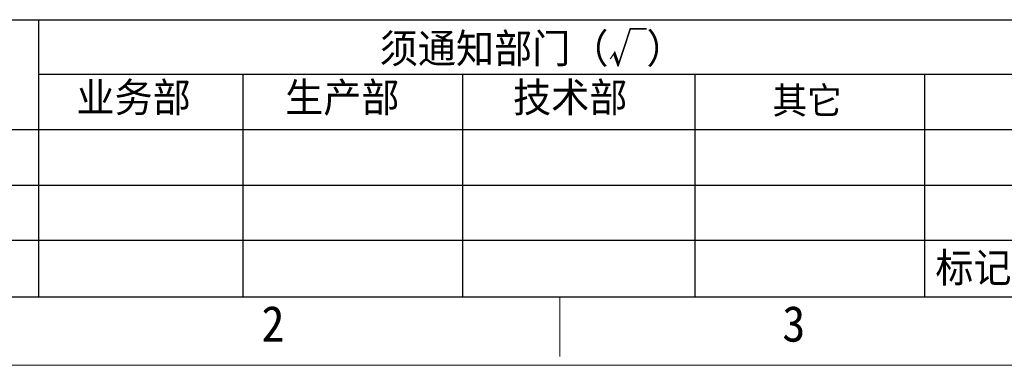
# Model space of a CAD drawing. Header units: millimetres. Extents: x -24622 to 2314, y -1603 to 2287.
# Tile 2 of 197: x -3369 to -2650, y 235 to 487. Entities that reach past the tile are written whole.
import ezdxf
from ezdxf.enums import TextEntityAlignment as Align

# ---------------------------------------------------------------- set-up
doc = ezdxf.new("R2010")
doc.units = ezdxf.units.MM
doc.layers.add('用户自定义1', color=4, linetype='Continuous', lineweight=13)
doc.styles.add('样式 2', font='simkai.ttf', dxfattribs={"width": 0.95})

msp = doc.modelspace()

# ---------------------------------------------------------------- linework, layer by layer
at = {"color": 7, "linetype": 'Continuous', "lineweight": 25}
for p, q in [((-3975.355, 487.309), (-2641.914, 487.309)), ((-3355.182, 487.309), (-3355.182, 285.231)), ((-3355.182, 447.566), (-2641.914, 447.566)), ((-3206.032, 447.566), (-3206.032, 285.231)), ((-3045.935, 447.566), (-3045.935, 285.231)), ((-2876.232, 447.566), (-2876.232, 285.231)), ((-2708.674, 447.566), (-2708.674, 285.231)), ((-3975.355, 407.253), (-2641.914, 407.253)), ((-2641.914, 366.399), (-3975.355, 366.399)), ((-3975.355, 326.536), (-2641.914, 326.536))]:
    msp.add_line(p, q, dxfattribs=at)
at = {"color": 0, "linetype": 'Continuous', "lineweight": 25}
msp.add_line((-3975.355, 285.231), (-1152.396, 285.231), dxfattribs=at)
at = {"layer": '用户自定义1', "color": 0, "lineweight": 15, "ltscale": 0.3}
for p, q in [((-1152.396, 285.231), (-3975.388, 285.231)), ((-2974.865, 285.231), (-2974.865, 241.707)), ((-1102.343, 235.178), (-4025.441, 235.178))]:
    msp.add_line(p, q, dxfattribs=at)

# ---------------------------------------------------------------- texts
at = {"color": 7, "linetype": 'Continuous', "lineweight": 25, "attachment_point": 1, "style": '样式 2'}
for s, insert, char_height in [('须通知部门（√）', (-3106.241, 477.097), 21.4755), ('业务部', (-3327.569, 441.323), 21.4755), ('生产部', (-3175.281, 441.323), 21.4755), ('技术部', (-3008.938, 441.323), 21.4755), ('其它', (-2819.561, 438.123), 19.5232)]:
    msp.add_mtext(s, dxfattribs=dict(at, insert=insert, char_height=char_height))
at = {"color": 0, "linetype": 'Continuous', "lineweight": 25, "insert": (-2700.744, 317.132), "char_height": 21.4755, "attachment_point": 1, "style": '样式 2'}
msp.add_mtext('标记', dxfattribs=at)
at = {"layer": '用户自定义1', "color": 0, "lineweight": 15, "ltscale": 0.3, "style": '样式 2', "width": 0.95}
for s, p in [('2', (-3184.115, 252.417)), ('3', (-2804.002, 252.417))]:
    msp.add_text(s, height=26.115, dxfattribs=at).set_placement(p, align=Align.CENTER)

doc.saveas('drawing.dxf')
